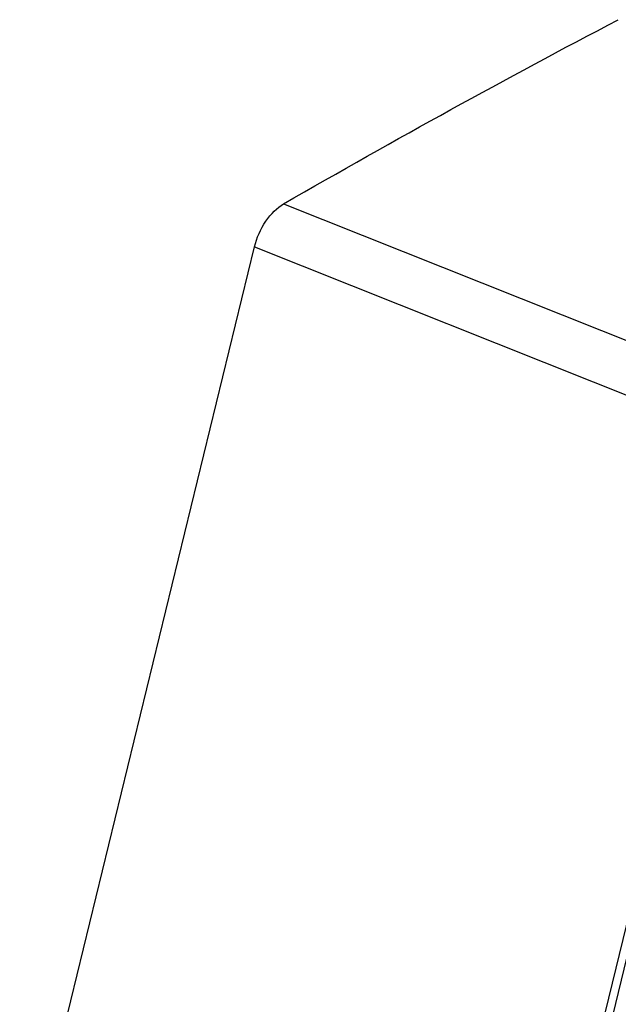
# Model space of a CAD drawing. Header units: millimetres. Extents: x -0.39 to 0.76, y -0.29 to 0.59.
# Tile 62 of 137: x 0.5543 to 0.5806, y -0.0902 to -0.0468. Entities that reach past the tile are written whole.
import ezdxf

# ---------------------------------------------------------------- set-up
doc = ezdxf.new("R2010")
doc.units = ezdxf.units.MM

msp = doc.modelspace()

# ---------------------------------------------------------------- linework, layer by layer
at = {"color": 7, "linetype": 'Continuous', "lineweight": 25}
for p, q in [((0.565884, -0.054927), (0.587458, -0.06353)), ((0.554253, -0.099313), (0.564604, -0.056817)), ((0.564605, -0.056817), (0.58621, -0.065434)), ((0.586663, -0.064807), (0.576252, -0.107804)), ((0.575833, -0.10792), (0.58621, -0.065434))]:
    msp.add_line(p, q, dxfattribs=at)
msp.add_open_spline([(0.565884, -0.054927), (0.570801, -0.052087), (0.575722, -0.049377), (0.580644, -0.046798)], degree=3, dxfattribs=at)
msp.add_open_spline([(0.564604, -0.056817), (0.564699, -0.056429), (0.564875, -0.056028), (0.56533, -0.055356), (0.565609, -0.055085), (0.565884, -0.054927)], degree=3, knots=[0, 0, 0, 0, 0.5, 0.5, 1, 1, 1, 1], dxfattribs=at)

doc.saveas('drawing.dxf')
